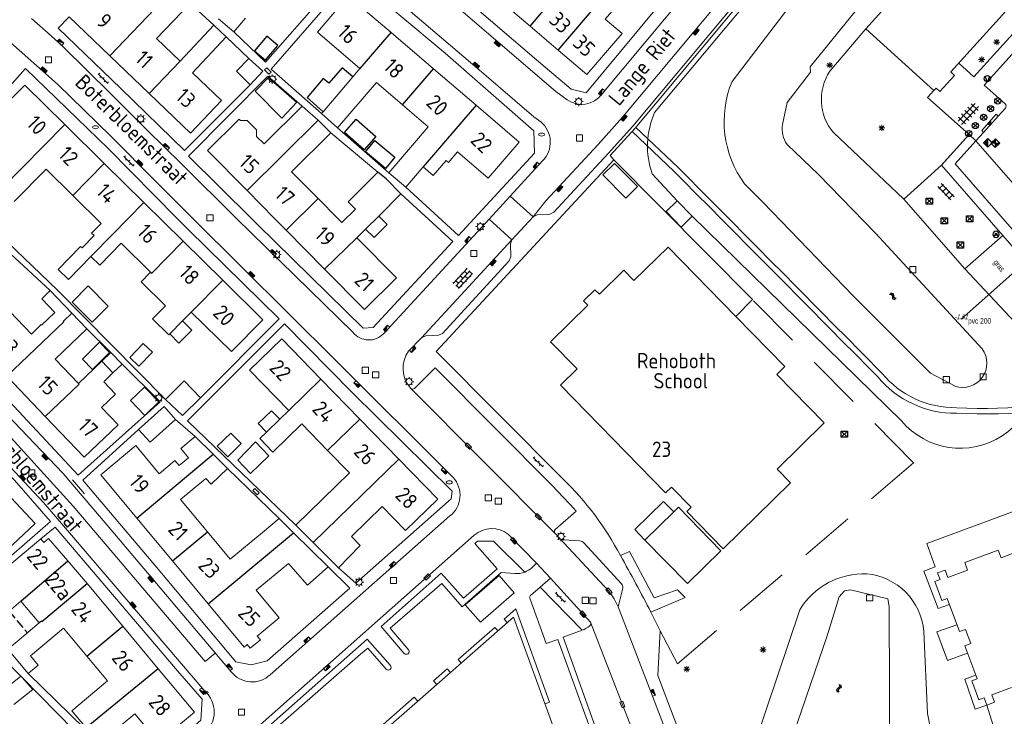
# Model space of a CAD drawing. Extents: x 168769 to 512904, y 516715 to 1559940.
# Tile 114 of 186: x 169647 to 169807, y 519419 to 519532. Entities that reach past the tile are written whole.
import ezdxf
from ezdxf.enums import TextEntityAlignment as Align

# ---------------------------------------------------------------- set-up
doc = ezdxf.new("R2010")
doc.units = 0
doc.header["$MEASUREMENT"] = 0
doc.linetypes.add('LP', pattern=[14, 9, -5])
doc.linetypes.add('OVERBOUW', pattern=[2, 1.5, -0.5])
doc.layers.get('0').update_dxf_attribs({"linetype": 'CONTINUOUS'})
for name, color, linetype, lineweight in [('B01_HOOFDGEBOUW', 10, 'CONTINUOUS', 0), ('B02_bijgebouw', 12, 'CONTINUOUS', 0), ('B07_scheidingsmuur', 14, 'CONTINUOUS', 25), ('B16_LUIFEL', 6, 'OVERBOUW', 25), ('H01_HOOGTEPUNT', 7, 'CONTINUOUS', 18), ('Q04_wegmarkering', 7, 'CONTINUOUS', 0), ('Q21_LANTAARNPAAL', 7, 'CONTINUOUS', 18), ('Q23_kolk', 7, 'CONTINUOUS', 18), ('Q24_PUTDEKSEL', 7, 'CONTINUOUS', 0), ('Q26_BOOM', 7, 'CONTINUOUS', 18), ('Q28_rioolput', 7, 'CONTINUOUS', 18), ('Q722_RIOOLPUT_RWA', 5, 'CONTINUOUS', 18), ('Q723_RIOOLPUT_DWA', 32, 'CONTINUOUS', 18), ('Q92_BRANDKRAAN', 7, 'CONTINUOUS', 0), ('Q96_STRAATKOLK', 7, 'CONTINUOUS', 0), ('Q97_TROTTOIRKOLK', 7, 'CONTINUOUS', 0), ('S02_symb_open_verh', 7, 'CONTINUOUS', 13), ('T02_RASTER', 34, 'CONTINUOUS', 0), ('T03_HEK', 34, 'CONTINUOUS', 0), ('T09_INSTEEKSLOOT', 72, 'CONTINUOUS', 0), ('T51_CULTUURSCHEIDING', 3, 'CONTINUOUS', 0), ('V00_kant_verharding', 252, 'CONTINUOUS', 0), ('V012_Kant_beton_verh', 252, 'CONTINUOUS', 0), ('V02_Kant_open_verh', 253, 'CONTINUOUS', 0), ('V03_kant_tegel_verh', 254, 'CONTINUOUS', 13), ('V04_Kant_op_inrit', 254, 'CONTINUOUS', 13), ('V11_VERKEERSDREMPEL', 7, 'CONTINUOUS', 0), ('W00_KANT_WATER', 140, 'CONTINUOUS', 0), ('Z19_Overigetekst', 7, 'CONTINUOUS', 0)]:
    doc.layers.add(name, color=color, linetype=linetype, lineweight=lineweight)
for name, color, linetype in [('B14_dakrand_bijgebouw', 30, 'CONTINUOUS'), ('Q22_Paal_steen', 32, 'CONTINUOUS'), ('Q30_Verkeersbord', 32, 'CONTINUOUS'), ('Q34_Speelwerktuig', 32, 'CONTINUOUS'), ('Q49_afvalbak', 32, 'CONTINUOUS'), ('S03_Tegels', 7, 'CONTINUOUS'), ('S04_Talud', 7, 'CONTINUOUS'), ('S05_Water', 132, 'CONTINUOUS'), ('W10_duiker', 1, 'CONTINUOUS'), ('Z02_Huisnummer', 253, 'CONTINUOUS'), ('Z05_Cultuuraanduiding', 3, 'CONTINUOUS'), ('Z06_STRAATNAAM', 7, 'CONTINUOUS'), ('Z09_FUNCTIEAANDUIDING', 7, 'CONTINUOUS')]:
    doc.layers.add(name, color=color, linetype=linetype)
doc.styles.add('ISOCP', font='isocp.shx', dxfattribs={"height": 1.8})
doc.styles.get("Standard").update_dxf_attribs({"font": 'ISOB.SHX'})

# ---------------------------------------------------------------- blocks, each defined once
blk = doc.blocks.new('Q26')
at = {"color": 0}
for p, q in [((-1, 0), (1, 0)), ((-0.7, 0.7), (0.7, -0.7)), ((0.7, 0.7), (-0.7, -0.7)), ((0, 1), (0, -1))]:
    blk.add_line(p, q, dxfattribs=at)
blk = doc.blocks.new('Q21')
at = {"color": 0}
for points in [[(-1.5, 0), (-1, 0)], [(-1.06, 1.06), (-0.71, 0.71)], [(0, 1.5), (0, 1)], [(1.06, 1.06), (0.71, 0.71)], [(1.5, 0), (1, 0)], [(-1.06, -1.06), (-0.71, -0.71)], [(0, -1.5), (0, -1)], [(1.06, -1.06), (0.71, -0.71)]]:
    blk.add_lwpolyline(points, dxfattribs=at)
blk.add_circle((0, 0), 1, dxfattribs=at)
blk = doc.blocks.new('Q28')
at = {"color": 0}
blk.add_lwpolyline([(1, 1), (1, -1), (-1, -1), (-1, 1)], close=True, dxfattribs=at)
blk = doc.blocks.new('Q34')
at = {"color": 0}
for p, q in [((-0.7, 0.7), (0.7, -0.7)), ((0.7, 0.7), (-0.7, -0.7))]:
    blk.add_line(p, q, dxfattribs=at)
blk.add_lwpolyline([(1, 1), (1, -1), (-1, -1), (-1, 1)], close=True, dxfattribs=at)
blk = doc.blocks.new('Q96')
for p, q in [((-1, 0.88), (1, 0.88)), ((-1, 0.75), (1, 0.75)), ((-1, 0.63), (1, 0.63)), ((-1, 0.5), (1, 0.5)), ((-1, 0.38), (1, 0.38)), ((-1, 0.25), (1, 0.25)), ((-1, 0.12), (1, 0.12))]:
    blk.add_line(p, q)
at = {"color": 0}
blk.add_lwpolyline([(1, 1), (1, 0), (-1, 0), (-1, 1), (1, 1)], dxfattribs=at)
blk = doc.blocks.new('Q97')
blk.add_hatch(color=256).paths.add_polyline_path([(-1, 1), (-1, 0), (1, 1)])
blk.add_line((1, 1), (-1, 0))
at = {"color": 0}
for points in [[(-1, 0), (-1, 1), (1, 1), (1, 0), (-1, 0)], [(0, 0.8), (0, 1)]]:
    blk.add_lwpolyline(points, dxfattribs=at)
blk = doc.blocks.new('Q92')
at = {"color": 0}
blk.add_ellipse((0, 0), major_axis=(-0.991, 0), ratio=0.499983, start_param=1.570796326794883, end_param=7.853981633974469, dxfattribs=at)
blk = doc.blocks.new('S05')
at = {"color": 0}
for p, q in [((0.08, 0.3), (0.38, 0.59)), ((0.11, -0.19), (0.41, 0.09)), ((0.38, 0.59), (0.68, 0.71)), ((0.41, 0.09), (0.71, 0.21)), ((0.68, 0.71), (1.01, 0.62)), ((0.71, 0.21), (1.02, 0.12)), ((1.01, 0.62), (1.33, 0.37)), ((1.02, 0.12), (1.36, -0.12)), ((1.33, 0.37), (1.66, 0.13)), ((1.66, 0.13), (1.97, 0.04)), ((1.97, 0.04), (2.28, 0.16)), ((2.28, 0.16), (2.58, 0.44)), ((1.36, -0.12), (1.68, -0.37)), ((1.68, -0.37), (2, -0.46)), ((2, -0.46), (2.31, -0.33)), ((2.31, -0.33), (2.61, -0.05))]:
    blk.add_line(p, q, dxfattribs=at)
blk = doc.blocks.new('S024')
at = {"color": 0}
for p, q in [((0, 1.2), (6.7, 1.2)), ((0, 0), (6.7, 0)), ((0.2, 1.2), (0.2, 0)), ((1.25, 1.5), (1.25, 1.2)), ((1.25, 0), (1.25, -1.2)), ((2.3, 1.2), (2.3, 0)), ((3.35, 1.5), (3.35, 1.2)), ((3.35, 0), (3.35, -1.2)), ((4.4, 1.2), (4.4, 0)), ((5.45, 1.5), (5.45, 1.2)), ((5.45, 0), (5.45, -1.2)), ((6.5, 1.2), (6.5, 0)), ((0, -1.2), (6.7, -1.2)), ((0.2, -1.2), (0.2, -1.5)), ((2.3, -1.2), (2.3, -1.5)), ((4.4, -1.2), (4.4, -1.5)), ((6.5, -1.2), (6.5, -1.5))]:
    blk.add_line(p, q, dxfattribs=at)
blk = doc.blocks.new('Q23')
at = {"color": 0}
blk.add_lwpolyline([(0.99, -0.5), (-0.99, -0.5), (-0.99, 0.5), (0.99, 0.5), (0.99, -0.5)], dxfattribs=at)
blk = doc.blocks.new('Q24')
at = {"color": 0}
blk.add_lwpolyline([(1, 1), (1, -1), (-1, -1), (-1, 1)], close=True, dxfattribs=at)
blk = doc.blocks.new('S026')
for p, q in [((0, 0), (4.4, 0)), ((0.2, 0.5), (0.2, 0)), ((1.2, 0), (1.2, -0.5)), ((2.2, 0.5), (2.2, 0)), ((3.2, 0), (3.2, -0.5)), ((4.2, 0.5), (4.2, 0))]:
    blk.add_line(p, q)
blk = doc.blocks.new('Q723')
for points in [[(-1, 1), (1, -1)], [(-1, -1), (1, 1)], [(-1, -1), (1, -1), (1, 1), (-1, 1), (-1, -1)], [(0.8, 0.8), (-0.8, 0.8)], [(0.6, 0.6), (-0.6, 0.6)], [(0.4, 0.4), (-0.4, 0.4)], [(0.2, 0.2), (-0.2, 0.2)], [(0.8, -0.8), (-0.8, -0.8)], [(0.6, -0.6), (-0.6, -0.6)], [(0.4, -0.4), (-0.4, -0.4)], [(0.2, -0.2), (-0.2, -0.2)]]:
    blk.add_lwpolyline(points)
blk = doc.blocks.new('Q722')
for points in [[(-1, 1), (1, -1)], [(-1, -1), (1, -1), (1, 1), (-1, 1), (-1, -1)], [(-0.8, 0.8), (-1, 0.8)], [(-0.6, 0.6), (-1, 0.6)], [(-0.4, 0.4), (-1, 0.4)], [(-0.2, 0.2), (-1, 0.2)], [(-1, 0), (0, 0)], [(0.2, -0.2), (-1, -0.2)], [(0.4, -0.4), (-1, -0.4)], [(0.6, -0.6), (-1, -0.6)], [(0.8, -0.8), (-1, -0.8)]]:
    blk.add_lwpolyline(points)
blk = doc.blocks.new('Q22')
for points in [[(-0.719, -0.672), (0.702, 0.706)], [(-0.712, 0.671), (0.715, -0.672)]]:
    blk.add_lwpolyline(points)
blk.add_circle((0, 0), 1)
blk = doc.blocks.new('Q30')
blk.add_lwpolyline([(0.707, 0.707), (0, -1), (-0.707, 0.707)])
blk.add_circle((0, 0), 1)
blk = doc.blocks.new('Q49')
for points in [[(1, 0, 1), (-1, 0)], [(-1, 0, 1), (1, 0)]]:
    blk.add_lwpolyline(points, format="xyb")
for points in [[(-0.5, -0.5), (0, 0.5), (0.5, -0.5)], [(-0.35, -0.2), (0.35, -0.2)]]:
    blk.add_lwpolyline(points)
blk = doc.blocks.new('talud')
for p, q in [((0, 0.5), (0.5, 0.5)), ((0, 0.25), (1, 0.25)), ((0, 0), (0.5, 0)), ((0, -0.25), (1, -0.25)), ((0, -0.5), (0.5, -0.5))]:
    blk.add_line(p, q)
blk = doc.blocks.new('TEGELS4')
for points in [[(-3, 0.75), (3, 0.75)], [(-2.25, 1), (-2.25, -1)], [(-0.75, -1), (-0.75, 1)], [(0.75, -1), (0.75, 1)], [(2.25, -1), (2.25, 1)], [(-3, -0.75), (3, -0.75)]]:
    blk.add_lwpolyline(points)
blk = doc.blocks.new('TEGELS6')
for points in [[(-4, 0.75), (4, 0.75)], [(-3, -1.6), (-3, 1.6)], [(-1.5, -1.6), (-1.5, 1.6)], [(0, -1.6), (0, 1.6)], [(1.5, -1.6), (1.5, 1.6)], [(3, -1.6), (3, 1.6)], [(-4, -0.75), (4, -0.75)]]:
    blk.add_lwpolyline(points)

msp = doc.modelspace()

# ---------------------------------------------------------------- linework, layer by layer
at = {"layer": 'B01_HOOFDGEBOUW'}
msp.add_line((169654.59, 519444.38), (169657.75, 519440.69), dxfattribs=at)
for points in [[(169784.18, 519530.8), (169795.26, 519520.78), (169795.61, 519521.17), (169796.23, 519520.61), (169798.62, 519523.26), (169798, 519523.81), (169810.09, 519537.2), (169816.44, 519533.93), (169827.66, 519555.8), (169826.32, 519556.48), (169829.6, 519562.87), (169820.38, 519571.2), (169815.95, 519568.33), (169815.14, 519569.59), (169808.54, 519565.32), (169804.97, 519558.32), (169806.31, 519557.64), (169805.88, 519556.79)], [(169805.88, 519556.79), (169803.94, 519552.94), (169804.07, 519552.82), (169784.18, 519530.8)], [(169744.61, 519530.06), (169741.87, 519532.39), (169746.52, 519537.8)], [(169695.12, 519530.27), (169700.14, 519536.15), (169707.1, 519530.21)], [(169674.44, 519534.93), (169669.01, 519529.27)], [(169729.66, 519531.26), (169725.09, 519535.15)], [(169661.41, 519526.45), (169654.8, 519532.79)], [(169679.05, 519532.45), (169681.54, 519530.33)], [(169683.43, 519532.56), (169681.54, 519530.33)], [(169672.86, 519525.58), (169678.3, 519531.39)], [(169678.3, 519531.39), (169680.33, 519529.53)], [(169734.23, 519527.36), (169729.66, 519531.26)], [(169680.33, 519529.53), (169674.84, 519523.67), (169679.56, 519519.15), (169674.51, 519513.89), (169667.81, 519520.31)], [(169672.86, 519525.58), (169669.01, 519529.27)], [(169695.12, 519530.27), (169702.04, 519524.36)], [(169707.1, 519530.21), (169713.98, 519524.33)], [(169744.61, 519530.06), (169738.9, 519523.37), (169734.23, 519527.36)], [(169667.81, 519520.31), (169661.41, 519526.45)], [(169702.04, 519524.36), (169700.88, 519523.01)], [(169713.98, 519524.33), (169720.89, 519518.42)], [(169700.88, 519523.01), (169696.04, 519517.35)], [(169647.58, 519521.67), (169638.91, 519512.87), (169641.44, 519510.38), (169639.83, 519508.74), (169643.82, 519504.82)], [(169647.58, 519521.67), (169654.09, 519515.25)], [(169698.41, 519514.74), (169704.7, 519522.09), (169708.96, 519518.45)], [(169686.45, 519512.11), (169692.65, 519518.24)], [(169692.65, 519518.24), (169695.26, 519515.99)], [(169708.96, 519518.45), (169713.11, 519514.9)], [(169720.89, 519518.42), (169727.9, 519512.43), (169722.88, 519506.55)], [(169683.69, 519504.53), (169677.26, 519511.03), (169682.44, 519516.16)], [(169682.66, 519515.94), (169682.44, 519516.16)], [(169696.04, 519517.35), (169695.79, 519517.05)], [(169695.79, 519517.05), (169698.41, 519514.74)], [(169654.09, 519515.25), (169660.51, 519508.94)], [(169685.22, 519513.35), (169685.23, 519514.41), (169683.72, 519515.93), (169682.66, 519515.94)], [(169695.26, 519515.99), (169697.3, 519513.92)], [(169706.7, 519507.44), (169713.11, 519514.9)], [(169686.45, 519512.11), (169685.22, 519513.35)], [(169690.91, 519507.6), (169697.3, 519513.92)], [(169722.88, 519506.55), (169717.9, 519510.81), (169716.44, 519509.1), (169716.02, 519509.45), (169713.93, 519507.01), (169712.32, 519508.39)], [(169660.51, 519508.94), (169666.94, 519502.6)], [(169712.32, 519508.39), (169709.5, 519505.09)], [(169655.39, 519503.74), (169651.05, 519508.02), (169645.89, 519502.79)], [(169695.24, 519503.23), (169690.91, 519507.6)], [(169709.5, 519505.09), (169706.7, 519507.44)], [(169708.7, 519503.99), (169706.28, 519506.44)], [(169655.39, 519503.74), (169660, 519499.2), (169658.45, 519497.62), (169658.84, 519497.24), (169656.9, 519495.24)], [(169688.17, 519500), (169683.69, 519504.53)], [(169705.08, 519500.4), (169708.7, 519503.99)], [(169666.94, 519502.6), (169673.33, 519496.31)], [(169695.24, 519503.23), (169698.44, 519500)], [(169751.76, 519501.12), (169753.54, 519502.87), (169755.99, 519500.36), (169754.21, 519498.61)], [(169699.1, 519499.33), (169701.31, 519501.52)], [(169702.95, 519498.29), (169705.08, 519500.4)], [(169754.21, 519498.61), (169751.76, 519501.12)], [(169690.06, 519498.09), (169688.17, 519500)], [(169698.44, 519500), (169699.1, 519499.33)], [(169696.3, 519491.78), (169690.06, 519498.09)], [(169701.52, 519496.88), (169702.95, 519498.29)], [(169656.9, 519495.24), (169656.66, 519495.47), (169653.02, 519491.72), (169654.67, 519490.12), (169658.35, 519493.83)], [(169659.78, 519492.45), (169663.26, 519495.99)], [(169663.26, 519495.99), (169668.04, 519491.29)], [(169673.33, 519496.31), (169679.74, 519489.99)], [(169701.52, 519496.88), (169707.96, 519490.38)], [(169763.08, 519484.1), (169752.07, 519495.37), (169746.52, 519489.95), (169744.91, 519491.6), (169740.92, 519487.71), (169740.21, 519488.43), (169738.37, 519486.63), (169739.07, 519485.92), (169732.99, 519479.98), (169737.3, 519475.56), (169734.6, 519472.92), (169751.67, 519455.45)], [(169659.78, 519492.45), (169658.35, 519493.83)], [(169670.97, 519481.09), (169668.33, 519483.69), (169670.44, 519485.82), (169666.49, 519489.71), (169668.04, 519491.29)], [(169702.77, 519485.24), (169696.3, 519491.78)], [(169679.74, 519489.99), (169686.26, 519483.57), (169681.15, 519478.38), (169674.63, 519484.8)], [(169707.96, 519490.38), (169702.77, 519485.24)], [(169651.74, 519488.3), (169650.38, 519486.98)], [(169655.24, 519484.64), (169651.74, 519488.3)], [(169643.97, 519486.16), (169648.67, 519481.24), (169650.26, 519482.76), (169650.33, 519482.69), (169652.5, 519484.76)], [(169652.5, 519484.76), (169650.38, 519486.98)], [(169657.69, 519482.07), (169655.24, 519484.64)], [(169673.23, 519483.38), (169674.63, 519484.8)], [(169751.67, 519455.45), (169752.63, 519456.38), (169755.84, 519453.09), (169755.13, 519452.4), (169761.02, 519446.37), (169771.96, 519457.06), (169769.79, 519459.29), (169777.46, 519466.79), (169769.74, 519474.69), (169771.03, 519475.96), (169763.08, 519484.1)], [(169671.14, 519481.26), (169673.23, 519483.38)], [(169652.55, 519477.17), (169657.69, 519482.07)], [(169670.97, 519481.09), (169671.14, 519481.26)], [(169690.46, 519468.82), (169684.1, 519475.34), (169689.33, 519480.44), (169695.69, 519473.91)], [(169652.55, 519477.17), (169656.33, 519473.22)], [(169656.33, 519473.22), (169660.1, 519476.81)], [(169660.1, 519476.81), (169661.91, 519474.91)], [(169662.75, 519466.49), (169660.05, 519469.32), (169662.32, 519471.48), (169660.41, 519473.48), (169661.91, 519474.91)], [(169650.92, 519467.85), (169644.7, 519474.37)], [(169695.69, 519473.91), (169702.01, 519467.42)], [(169689, 519467.39), (169690.46, 519468.82)], [(169662.75, 519466.49), (169657.24, 519461.23), (169650.92, 519467.85)], [(169696.78, 519462.33), (169692.59, 519466.63), (169687.88, 519462.05), (169685.76, 519464.24), (169686.85, 519465.3)], [(169689, 519467.39), (169686.85, 519465.3)], [(169702.01, 519467.42), (169708.33, 519460.93)], [(169674.2, 519461.15), (169672.95, 519462.65), (169675.26, 519464.57)], [(169675.26, 519464.57), (169678.17, 519461.71)], [(169665.8, 519451.34), (169659.94, 519458.39), (169665.62, 519463.11)], [(169665.62, 519463.11), (169669.41, 519458.55), (169671.98, 519460.69), (169672.66, 519459.88), (169674.2, 519461.15)], [(169678.17, 519461.71), (169680.52, 519459.4)], [(169696.78, 519462.33), (169700.34, 519458.67), (169691.62, 519450.18)], [(169708.33, 519460.93), (169714.69, 519454.4), (169709.46, 519449.3), (169705.65, 519453.22)], [(169677, 519457.79), (169677.88, 519456.87), (169680.52, 519459.4)], [(169642.99, 519457.1), (169649.26, 519450.45), (169643.69, 519445.2), (169639.52, 519449.62), (169634.21, 519444.6), (169632.03, 519446.91)], [(169677.26, 519449.11), (169672.89, 519454.37), (169677, 519457.79)], [(169705.65, 519453.22), (169700.65, 519448.34)], [(169753.01, 519452.35), (169748.33, 519447.77)], [(169760.66, 519446.02), (169753.76, 519453.09), (169753.01, 519452.35)], [(169671.59, 519444.39), (169665.8, 519451.34)], [(169686.22, 519449.01), (169688.91, 519451.25)], [(169688.91, 519451.25), (169691.24, 519448.96)], [(169677.26, 519449.11), (169680.97, 519444.65), (169686.22, 519449.01)], [(169691.24, 519448.96), (169696.85, 519443.41)], [(169691.62, 519450.18), (169694.43, 519447.39)], [(169646.96, 519437.84), (169645.04, 519436.24), (169641.38, 519440.61), (169650.21, 519447.97), (169650.69, 519447.39), (169651.46, 519448.03), (169654.59, 519444.38)], [(169694.43, 519447.39), (169698.56, 519443.28)], [(169700.65, 519448.34), (169702.07, 519446.86), (169698.56, 519443.28)], [(169760.66, 519446.02), (169755.22, 519440.71), (169748.33, 519447.77)], [(169809.83, 519446.28), (169806.16, 519444.9), (169805.71, 519446.12), (169800.26, 519444.1), (169800.71, 519442.88), (169797.54, 519441.68), (169797.07, 519442.9), (169795.85, 519442.44), (169796.28, 519441.35), (169795.43, 519441.03), (169796.57, 519437.97), (169797.41, 519438.28), (169799.42, 519432.89), (169800.39, 519433.24), (169801.24, 519430.96), (169800.28, 519430.6), (169801.72, 519426.69), (169802.28, 519425.21), (169801.43, 519424.9), (169802.56, 519421.84), (169803.41, 519422.15), (169803.87, 519420.95), (169805.11, 519421.41), (169804.65, 519422.63), (169807.85, 519423.83)], [(169677.38, 519437.43), (169671.59, 519444.39)], [(169685.16, 519439.61), (169690.41, 519443.98)], [(169690.41, 519443.98), (169693.49, 519440.46), (169696.85, 519443.41)], [(169657.75, 519440.69), (169663.52, 519433.78)], [(169685.16, 519439.61), (169688.9, 519435.11)], [(169648.12, 519426.08), (169644.83, 519430.02), (169646.34, 519431.28), (169649.92, 519434.3), (169646.96, 519437.84)], [(169683.23, 519430.39), (169677.38, 519437.43)], [(169683.23, 519430.39), (169683.71, 519430.79), (169684.21, 519430.19), (169685.86, 519431.56), (169685.36, 519432.16), (169688.9, 519435.11)], [(169714.5, 519424.29), (169726.99, 519435.22), (169738.69, 519403.04)], [(169657.68, 519428.91), (169653.9, 519433.44), (169648.53, 519428.96)], [(169663.52, 519433.78), (169669.27, 519426.87)], [(169648.53, 519428.96), (169649.77, 519427.46), (169648.12, 519426.08)], [(169657.68, 519428.91), (169661.04, 519424.88), (169655.24, 519420.04)], [(169669.27, 519426.87), (169675.15, 519419.82), (169669.31, 519414.95), (169665.48, 519419.55), (169662, 519416.65)], [(169645.83, 519421.07), (169648.88, 519423.47), (169647.15, 519425.46), (169646.94, 519425.68), (169644.48, 519423.67)], [(169711.39, 519421.57), (169714.5, 519424.29)], [(169738.69, 519403.04), (169687.74, 519384.62), (169679.67, 519393.81), (169711.39, 519421.57)], [(169655.24, 519420.04), (169657.55, 519417.29)]]:
    msp.add_lwpolyline(points, dxfattribs=at)
at = {"layer": 'B02_bijgebouw'}
for points in [[(169741.49, 519507.09), (169745.2, 519503.33), (169747.11, 519505.2), (169743.4, 519508.96), (169741.49, 519507.09)], [(169705.08, 519500.4), (169706.45, 519499.01), (169704.32, 519496.9), (169702.95, 519498.29)], [(169673.23, 519483.38), (169674.74, 519481.89), (169672.64, 519479.77), (169671.14, 519481.26)], [(169660.1, 519476.81), (169661.55, 519478.23)], [(169663.4, 519476.33), (169661.55, 519478.23)], [(169661.91, 519474.91), (169663.4, 519476.33)], [(169670.24, 519469.45), (169666.09, 519465.75)], [(169670.24, 519469.45), (169672.1, 519467.37)], [(169687.65, 519468.78), (169685.5, 519466.69), (169686.85, 519465.3)], [(169687.65, 519468.78), (169689, 519467.39)], [(169672.1, 519467.37), (169667.96, 519463.66)], [(169666.09, 519465.75), (169667.96, 519463.66)], [(169719.15, 519437.24), (169724.63, 519442.03), (169727.09, 519439.22), (169721.61, 519434.43), (169719.15, 519437.24)]]:
    msp.add_lwpolyline(points, dxfattribs=at)
at = {"layer": 'B07_scheidingsmuur'}
msp.add_line((169646.96, 519437.84), (169654.59, 519444.38), dxfattribs=at)
for points in [[(169729.66, 519531.26), (169735.36, 519537.95)], [(169734.23, 519527.36), (169743.12, 519537.8)], [(169661.41, 519526.45), (169669.94, 519535.34)], [(169702.05, 519524.35), (169707.1, 519530.21)], [(169667.81, 519520.31), (169672.86, 519525.58)], [(169702.04, 519524.36), (169702.05, 519524.35)], [(169708.96, 519518.45), (169713.98, 519524.33)], [(169720.89, 519518.42), (169712.32, 519508.39)], [(169654.09, 519515.25), (169643.82, 519504.82)], [(169683.69, 519504.53), (169695.26, 519515.99)], [(169655.39, 519503.74), (169660.51, 519508.94)], [(169661.83, 519497.41), (169666.94, 519502.6)], [(169690.06, 519498.09), (169695.24, 519503.23)], [(169658.35, 519493.83), (169661.83, 519497.41)], [(169668.22, 519491.11), (169673.33, 519496.31)], [(169696.3, 519491.78), (169701.52, 519496.88)], [(169668.04, 519491.29), (169668.22, 519491.11)], [(169674.63, 519484.8), (169679.74, 519489.99)], [(169653.86, 519483.33), (169655.24, 519484.64)], [(169644.7, 519474.37), (169653.95, 519483.24)], [(169653.95, 519483.24), (169653.86, 519483.33)], [(169650.92, 519467.85), (169656.43, 519473.11)], [(169656.43, 519473.11), (169656.33, 519473.22)], [(169690.46, 519468.82), (169695.69, 519473.91)], [(169696.78, 519462.33), (169702.01, 519467.42)], [(169675.56, 519459.52), (169678.17, 519461.71)], [(169694.43, 519447.39), (169708.33, 519460.93)], [(169665.8, 519451.34), (169675.56, 519459.52)], [(169671.59, 519444.39), (169677.26, 519449.11)], [(169688.3, 519446.52), (169691.24, 519448.96)], [(169677.38, 519437.43), (169688.3, 519446.52)], [(169650.38, 519434.54), (169657.75, 519440.69)], [(169650.33, 519434.6), (169649.92, 519434.3)], [(169650.33, 519434.6), (169650.38, 519434.54)], [(169657.68, 519428.91), (169663.52, 519433.78)], [(169669.27, 519426.87), (169657.55, 519417.29)]]:
    msp.add_lwpolyline(points, dxfattribs=at)
at = {"layer": 'B14_dakrand_bijgebouw'}
for points in [[(169686.92, 519529.63), (169684.91, 519527.25), (169686.69, 519525.74), (169688.69, 519528.12), (169686.92, 519529.63)], [(169684, 519525.97), (169681.97, 519523.93), (169684.22, 519521.7)], [(169684.22, 519521.7), (169686.25, 519523.91), (169684, 519525.97)], [(169687.17, 519522.91), (169691.79, 519518.88), (169689.36, 519516.31), (169685.02, 519520.67), (169687.17, 519522.91)], [(169701.43, 519516.13), (169704.62, 519513.31), (169702.71, 519511.15), (169699.52, 519513.97), (169701.43, 519516.13)], [(169704.44, 519512.68), (169707.71, 519509.96), (169706.19, 519508.13), (169702.92, 519510.86), (169704.44, 519512.68)], [(169657.9, 519489.04), (169661.15, 519485.79), (169658.53, 519483.17), (169655.28, 519486.43), (169657.9, 519489.04)], [(169656.96, 519477.17), (169659.73, 519479.92), (169661.38, 519478.25), (169658.61, 519475.5), (169656.96, 519477.17)], [(169664.64, 519477.42), (169666.84, 519479.72), (169668.33, 519478.29), (169666.13, 519475.99), (169664.64, 519477.42)], [(169670.47, 519470.62), (169673.5, 519473.63), (169676.16, 519470.89)], [(169667.1, 519468.02), (169664.76, 519470.44), (169667.03, 519472.63), (169669.36, 519470.2), (169667.1, 519468.02)], [(169676.16, 519470.89), (169673.2, 519468.01), (169670.47, 519470.62)], [(169681.06, 519465.16), (169678.87, 519463.02), (169680.56, 519461.29), (169682.75, 519463.43), (169681.06, 519465.16)], [(169684.26, 519458.57), (169682.18, 519460.76), (169685.09, 519463.73), (169687.26, 519461.46), (169684.26, 519458.57)]]:
    msp.add_lwpolyline(points, dxfattribs=at)
at = {"layer": 'B14_dakrand_bijgebouw', "flags": 128}
for points in [[(169700.88, 519523.01), (169699.17, 519524.5), (169696.99, 519521.97), (169696.05, 519522.77), (169693.44, 519519.64), (169696.04, 519517.35)], [(169704.96, 519507.53), (169700.12, 519502.71), (169701.31, 519501.52)], [(169706.28, 519506.44), (169704.96, 519507.53)]]:
    msp.add_lwpolyline(points, dxfattribs=at)
at = {"layer": 'B16_LUIFEL'}
msp.add_line((169645.04, 519436.24), (169648.01, 519432.69), dxfattribs=at)
at = {"layer": 'Q04_wegmarkering'}
for points in [[(169793.79, 519595.17), (169792.08, 519591.78), (169785.12, 519577.17), (169773.67, 519551.33), (169773.38, 519550.85), (169744.7, 519516.45), (169740.71, 519512.04), (169732.23, 519502.86), (169730.16, 519500.26)], [(169582.24, 519526.93), (169597.3, 519512.54), (169621.07, 519490), (169645.4, 519464.37), (169655.46, 519453.27)], [(169712.05, 519480.61), (169726.72, 519496.54)], [(169733.7, 519448.87), (169710.32, 519472.39)], [(169655.46, 519453.27), (169676.88, 519428.05)], [(169742.48, 519439.46), (169734.44, 519448.07)], [(169747.16, 519414.61), (169739.5, 519434.43)], [(169678.54, 519429.42), (169676.88, 519428.05)]]:
    msp.add_lwpolyline(points, dxfattribs=at)
msp.add_lwpolyline([(169742.48, 519439.46, -0.062814), (169743.98, 519436.9)], format="xyb", dxfattribs=at)
at = {"layer": 'T02_RASTER', "linetype": 'Continuous'}
msp.add_lwpolyline([(169806.45, 519497.24), (169800.26, 519491.82), (169790.37, 519503.12), (169796.5, 519508.66)], dxfattribs=at)
at = {"layer": 'T03_HEK', "linetype": 'LP'}
for points in [[(169791.96, 519460.29), (169765.79, 519486.82)], [(169791.96, 519460.29), (169753.59, 519427.64), (169750.78, 519433.04)]]:
    msp.add_lwpolyline(points, dxfattribs=at)
at = {"layer": 'T09_INSTEEKSLOOT'}
for points in [[(169802.78, 519601.05), (169795.34, 519590.52), (169776.98, 519550.54, 0.004658), (169775.91, 519548.38), (169749.9, 519517.22, 0.19014), (169749.51, 519507.25), (169753.54, 519502.87)], [(169790.37, 519503.12), (169778.94, 519513.96, -0.329068), (169778.34, 519523.91), (169784.18, 519530.8)], [(169755.99, 519500.36), (169789.98, 519467.15, 0.882933), (169810.81, 519480.6), (169800.26, 519491.82)], [(169760.81, 519398.78), (169773.47, 519436.45, -0.272441), (169784.36, 519442.28, -0.360679), (169793.64, 519432.94), (169794.24, 519419.6), (169795.9, 519411.22, -0.314834), (169791.13, 519399.55)]]:
    msp.add_lwpolyline(points, format="xyb", dxfattribs=at)
at = {"layer": 'T51_CULTUURSCHEIDING'}
for points in [[(169797.77, 519437.32), (169795.94, 519436.64), (169793.62, 519442.72), (169795.48, 519443.41), (169794.1, 519447.22), (169831.73, 519461.1)], [(169800.71, 519429.41), (169797.47, 519428.22), (169795.71, 519432.85), (169799, 519434.02)], [(169803.87, 519420.95), (169801.96, 519420.32), (169800.3, 519425.18), (169802.04, 519425.84)], [(169806.17, 519405.16), (169801.88, 519416.5), (169804.86, 519417.62), (169803.87, 519420.95)]]:
    msp.add_lwpolyline(points, dxfattribs=at)
at = {"layer": 'V00_kant_verharding'}
for points in [[(169813.51, 519615.28), (169802.78, 519601.05), (169794.74, 519591.06), (169791.45, 519584.49), (169787.58, 519576.06), (169776.07, 519550.07), (169775.59, 519549.28), (169746.74, 519514.68), (169742.68, 519510.25)], [(169733.84, 519520.66), (169685.22, 519562.32), (169658.78, 519584.93), (169631.41, 519608.05)], [(169626.94, 519604.78), (169652.49, 519582.92), (169692.2, 519549.02), (169722.15, 519523.49), (169727.19, 519519.17), (169730.29, 519516.52)], [(169599.22, 519567.59), (169613.36, 519556.4), (169631.73, 519540.45), (169643.27, 519530.35), (169652.92, 519521.84), (169661.56, 519513.39), (169668.97, 519505.89), (169674.89, 519500), (169698.21, 519476.82)], [(169664.44, 519545.6), (169676.72, 519559.91), (169689.81, 519548.6), (169699.75, 519540.31), (169686.69, 519525.42)], [(169775.18, 519549.57), (169746.36, 519515), (169742.34, 519510.56), (169733.53, 519501.02), (169732.86, 519500.69), (169732.72, 519500.68), (169730.82, 519500.58), (169730.16, 519500.26), (169726.72, 519496.54), (169726.48, 519495.87), (169726.53, 519493.78), (169726.28, 519493.15), (169715.43, 519481.33), (169714.77, 519481.05), (169712.73, 519480.94), (169712.05, 519480.61)], [(169712.01, 519541.83), (169730.7, 519525.79), (169736.32, 519521), (169738.8, 519520.4), (169750.48, 519534.51), (169746.52, 519537.8)], [(169695.79, 519517.05), (169687.62, 519524.24), (169700.81, 519539.5), (169715.86, 519526.86), (169730.3, 519514.22), (169730.41, 519510.62), (169720.61, 519500), (169718.06, 519497.23)], [(169674.44, 519534.93), (169678.3, 519531.39)], [(169648.71, 519532.48), (169651.86, 519529.7)], [(169684.22, 519521.7), (169673.56, 519511.07), (169663.17, 519521.14), (169653, 519530.9), (169654.8, 519532.79)], [(169651.86, 519529.7), (169653.82, 519527.9), (169661.58, 519520.28), (169667.49, 519514.36), (169672.97, 519508.95), (169682, 519500)], [(169680.33, 519529.53), (169684, 519525.97)], [(169686.69, 519525.42), (169681.54, 519530.33)], [(169576.69, 519527.47), (169583.43, 519521.25), (169600.78, 519504.69), (169605.76, 519500), (169615.24, 519491.07), (169634.23, 519471.36), (169650.63, 519453.89), (169662.25, 519440.26)], [(169661.88, 519449.1), (169653.83, 519458.57), (169646.92, 519465.82), (169632.69, 519480.66), (169622.55, 519491.49), (169613.44, 519500), (169610.45, 519502.8), (169598.75, 519514.06), (169583.69, 519528.44)], [(169632.96, 519507.83), (169647.73, 519524.38), (169661.13, 519511.38), (169672.37, 519500), (169674.2, 519498.14), (169688.9, 519483.73), (169676.16, 519470.89)], [(169717.11, 519496.27), (169704.16, 519482.28), (169702.55, 519482.21), (169685.38, 519499.05), (169684.42, 519500), (169674.16, 519510.12), (169687.05, 519523.11), (169692.65, 519518.24)], [(169706.7, 519507.44), (169698.41, 519514.74)], [(169697.3, 519513.92), (169704.96, 519507.53)], [(169800.95, 519513.62), (169796.38, 519508.54)], [(169742.68, 519510.25), (169743.27, 519509.53), (169765.79, 519486.82), (169763.08, 519484.1)], [(169714.39, 519478.42), (169743.27, 519509.53)], [(169709.5, 519505.09), (169718.06, 519497.23)], [(169634.37, 519504.65), (169629.82, 519500), (169623.19, 519493.22), (169632.5, 519483.3), (169645.82, 519469.54), (169656.27, 519458.33), (169669.56, 519470.22)], [(169708.7, 519503.99), (169717.11, 519496.27)], [(169726.46, 519503.65), (169723.04, 519499.92)], [(169670.47, 519470.62), (169652.88, 519488.41), (169642.08, 519498.73)], [(169642.37, 519496.92), (169651.74, 519488.3)], [(169616.41, 519488.27), (169624.59, 519479.61), (169634.32, 519469.58), (169645.9, 519457.5), (169651.79, 519450.79), (169636.96, 519437.9)], [(169674.04, 519467.15), (169689.76, 519482.89)], [(169689.76, 519482.89), (169700.76, 519471.74)], [(169657.69, 519482.07), (169661.55, 519478.23)], [(169709.93, 519478.45), (169712.05, 519480.61)], [(169735.01, 519457.71), (169714.39, 519478.42)], [(169669.56, 519470.22), (169663.4, 519476.33)], [(169717.17, 519457.93), (169698.21, 519476.82)], [(169733.46, 519456.43), (169714.26, 519475.74), (169710.9, 519472.39)], [(169700.76, 519471.74), (169717.03, 519455.71), (169716.86, 519454.47), (169701.34, 519440.78), (169698.56, 519443.28)], [(169672.1, 519467.37), (169675.26, 519464.57)], [(169674.04, 519467.15), (169691.62, 519450.18)], [(169666.09, 519465.75), (169657, 519457.51)], [(169680.52, 519459.4), (169688.91, 519451.25)], [(169668.98, 519443.36), (169657, 519457.51)], [(169753.01, 519452.35), (169751.35, 519454.05), (169746.67, 519449.47)], [(169733.75, 519449.46), (169737.13, 519452.48)], [(169672.39, 519426.54), (169660.92, 519440.03), (169652.54, 519449.88), (169650.21, 519447.97)], [(169748.33, 519447.77), (169746.67, 519449.47)], [(169728.8, 519442.56), (169723.7, 519447.59), (169721.11, 519447.61), (169720.69, 519447.23)], [(169734.44, 519448.07), (169733.7, 519448.87)], [(169737.76, 519447.64), (169735.07, 519447.79)], [(169744.53, 519440.67), (169738.41, 519447.32)], [(169720.69, 519447.23), (169724.31, 519443.12), (169718.85, 519438.34)], [(169749.28, 519436.05), (169754.86, 519438.44), (169753.64, 519439.7), (169749.84, 519438.38), (169745.81, 519445.93), (169744.34, 519445.25)], [(169696.85, 519443.41), (169700.39, 519439.96), (169686.98, 519428.13), (169684.38, 519427.51), (169681.86, 519428), (169668.98, 519443.36)], [(169729.93, 519443.25), (169730.72, 519443.99)], [(169730.72, 519443.99), (169732.96, 519441.59)], [(169732.96, 519441.59), (169731.3, 519440.13)], [(169739.5, 519434.43), (169732.96, 519441.59)], [(169738.14, 519433.11), (169731.3, 519440.13)], [(169760.46, 519393.82), (169751.89, 519416.37), (169743.98, 519436.9), (169744.71, 519439.97)], [(169732.1, 519421.17), (169732.83, 519421.44), (169727.36, 519436.6), (169725.44, 519434.94), (169725.98, 519434.33)], [(169750.49, 519433.65), (169749.28, 519436.05)], [(169718.48, 519427.77), (169717.97, 519428.36), (169723.95, 519433.59), (169724.46, 519433.01)], [(169746.58, 519414.85), (169741.83, 519413.12), (169735.02, 519431.97), (169738.14, 519433.11)], [(169762.33, 519394.39), (169750.41, 519425.77), (169750.78, 519433.04), (169750.49, 519433.65)], [(169641.06, 519431.62), (169646.94, 519425.68)], [(169707, 519427.37), (169703.23, 519431.66), (169666.87, 519399.48), (169670.71, 519395.06), (169671.08, 519395.36)], [(169702.15, 519429.23), (169703.3, 519430.23), (169706.31, 519426.77)], [(169691.27, 519413.62), (169688.24, 519417.08), (169702.15, 519429.23)], [(169672.39, 519426.54), (169676.4, 519421.92), (169676.21, 519418.51), (169664.95, 519408.54), (169663.18, 519410.55)], [(169716.73, 519426.24), (169716.18, 519426.86), (169713.97, 519424.9), (169714.5, 519424.29)], [(169647.15, 519425.46), (169655.64, 519416.83)], [(169657.26, 519417.2), (169648.12, 519426.08)], [(169711.42, 519421.59), (169710.86, 519422.23), (169704.87, 519417.01), (169705.44, 519416.36)]]:
    msp.add_lwpolyline(points, dxfattribs=at)
for points in [[(169731.2, 519581.23), (169764.77, 519555.27, -0.427309), (169765.28, 519548.92), (169741.33, 519520.21, -0.412134), (169735.67, 519519.3), (169733.84, 519520.66)], [(169730.29, 519516.52), (169731.42, 519515.7, -0.437504), (169731.71, 519509.36), (169726.46, 519503.65)], [(169723.04, 519499.92), (169705.87, 519481.26, -0.437536), (169700.92, 519481.46), (169682, 519500)], [(169710.32, 519472.39, -0.361609), (169709.93, 519478.45)], [(169710.9, 519472.39, -0.370251), (169710.32, 519472.39)], [(169716.66, 519451.68, 0.434732), (169717.17, 519457.93)], [(169744.34, 519445.25, 0.078824), (169735.01, 519457.71)], [(169737.13, 519452.48, 0.00839), (169733.46, 519456.43)], [(169716.66, 519451.68), (169687.44, 519425.89, -0.438144), (169681.13, 519426.35), (169661.88, 519449.1)], [(169730.72, 519443.99), (169726.15, 519448.69, 0.366556), (169720.6, 519448.54), (169702.49, 519432.53), (169668.23, 519402.17), (169646.54, 519382.97)], [(169733.7, 519448.87, -0.394597), (169733.75, 519449.46)], [(169735.07, 519447.79, -0.190554), (169734.44, 519448.07)], [(169738.41, 519447.32, 0.179231), (169737.76, 519447.64)], [(169749.28, 519436.05, 0.012598), (169744.34, 519445.25)], [(169718.62, 519436.94), (169724.98, 519442.5), (169727.18, 519442.32, 0.112497), (169728.8, 519442.56)], [(169728.8, 519442.56, 0.090426), (169729.93, 519443.25)], [(169718.85, 519438.34), (169715.24, 519442.41), (169705.5, 519433.73), (169709.24, 519429.34, 0.856313), (169709.99, 519429.91), (169706.96, 519433.43), (169715.33, 519440.72), (169718.62, 519436.94)], [(169662.25, 519440.26), (169676.85, 519423.23, -0.448747), (169676.79, 519416.37), (169650.71, 519393.35)], [(169731.3, 519440.13), (169729.74, 519438.77, 0.316954), (169729.62, 519438.33), (169732.27, 519430.95), (169734.17, 519431.64), (169740.98, 519412.81), (169739.48, 519412.26, 0.886766), (169739.76, 519411.42), (169746.93, 519414.03, 0.40726), (169747.16, 519414.61)], [(169744.71, 519439.97, 0.188426), (169744.53, 519440.67)], [(169738.14, 519433.11, 0.086853), (169739.39, 519433.86)], [(169739.39, 519433.86, 0.375551), (169739.5, 519434.43)], [(169706.31, 519426.77, 0.89739), (169707, 519427.37)]]:
    msp.add_lwpolyline(points, format="xyb", dxfattribs=at)
at = {"layer": 'V012_Kant_beton_verh'}
msp.add_lwpolyline([(169803.33, 519513.99), (169803.05, 519514.31), (169805.37, 519516.95), (169805.72, 519516.65)], dxfattribs=at)
at = {"layer": 'V02_Kant_open_verh'}
for p, q in [((169813.15, 519535.62), (169801.74, 519523)), ((169801.74, 519523), (169799.31, 519525.23))]:
    msp.add_line(p, q, dxfattribs=at)
for points in [[(169832.88, 519477.37), (169802.09, 519512.63), (169803.33, 519513.99), (169805.72, 519516.65), (169806.87, 519517.94, 0.42508), (169806.83, 519518.62), (169803.43, 519521.67), (169813.48, 519532.84), (169816.91, 519529.79, 0.399757), (169817.61, 519529.82)], [(169795.24, 519520.79), (169794.23, 519519.67), (169800.98, 519513.63), (169802.09, 519512.63), (169798.72, 519508.9), (169828.78, 519474.46), (169832.18, 519477.45, -0.437248), (169832.89, 519477.36, -0.043746), (169833.93, 519475.96), (169838.57, 519466.49)], [(169827.31, 519473.38), (169825.34, 519471.91, -0.075275), (169798.95, 519469.27, -0.227617), (169786.8, 519474.88, 0.000979), (169753.7, 519508.29), (169746.86, 519514.81), (169746.26, 519514.15), (169748.49, 519512.02), (169753.07, 519507.64, -0.000978), (169786.14, 519474.27, 0.22649), (169798.93, 519468.37, 0.075691), (169825.73, 519471.09), (169827.91, 519472.7)]]:
    msp.add_lwpolyline(points, format="xyb", dxfattribs=at)
at = {"layer": 'V03_kant_tegel_verh'}
msp.add_lwpolyline([(169837.44, 519465.71), (169837.44, 519465.71), (169835.75, 519469.15), (169832.57, 519475.6), (169829.36, 519472.78), (169828.54, 519472), (169827.45, 519473.22), (169806.45, 519497.24), (169796.5, 519508.66), (169800.98, 519513.63)], dxfattribs=at)
at = {"layer": 'V04_Kant_op_inrit'}
msp.add_lwpolyline([(169655.36, 519457.55), (169657.32, 519455.28)], dxfattribs=at)
at = {"layer": 'V11_VERKEERSDREMPEL'}
for points in [[(169730.16, 519500.26), (169726.46, 519503.65)], [(169726.72, 519496.54), (169723.04, 519499.92)]]:
    msp.add_lwpolyline(points, dxfattribs=at)
at = {"layer": 'W00_KANT_WATER'}
msp.add_lwpolyline([(169783.82, 519535.3), (169775.14, 519524.62), (169775.19, 519523.76), (169771.44, 519518.84), (169770.69, 519515.25, 0.206337), (169771.41, 519512.04), (169776.49, 519507.14), (169785.79, 519497.61), (169803.11, 519478.82, -0.730075), (169798.7, 519472.77), (169794.69, 519474.89), (169782.12, 519487.43), (169767.55, 519502.58), (169764.52, 519505.61, -0.262364), (169762.47, 519522.27), (169771.74, 519534.37), (169780.64, 519546.2), (169787.03, 519559.39), (169795.76, 519578.09), (169802.28, 519592.5), (169804.23, 519595.37), (169809.25, 519604.59), (169814.49, 519611.04), (169814.77, 519610.81)], format="xyb", dxfattribs=at)
msp.add_lwpolyline([(169780.74, 519439.51), (169781.72, 519439.67), (169787.8, 519438.2), (169788, 519436.97), (169788.12, 519409.76), (169787.5, 519407.42), (169786.39, 519405.17), (169773.91, 519399.97), (169771.34, 519400.33), (169769.54, 519401.95), (169769.07, 519403.51), (169768.97, 519406.11), (169777.94, 519432.23), (169779.88, 519438.53), (169780.74, 519439.51)], dxfattribs=at)
at = {"layer": 'W10_duiker'}
msp.add_line((169810.65, 519493.43), (169799.69, 519483.65), dxfattribs=at)

# ---------------------------------------------------------------- block references
at = {"layer": 'Q21_LANTAARNPAAL', "xscale": 0.5, "yscale": 0.5}
for p in [(169687.8, 519522.64), (169737.56, 519518.99), (169666.43, 519516.19), (169721.58, 519498.68), (169688.51, 519494.15), (169710.01, 519473.49), (169669.33, 519470.85), (169734.69, 519448.35), (169701.89, 519440.94)]:
    msp.add_blockref('Q21', p, dxfattribs=at)
at = {"layer": 'Q22_Paal_steen', "xscale": 0.5, "yscale": 0.5, "zscale": 0.5}
for p in [(169805.64, 519519.09), (169804.46, 519517.82), (169803.33, 519516.43), (169802, 519515.1), (169800.91, 519513.81)]:
    msp.add_blockref('Q22', p, dxfattribs=at)
at = {"layer": 'Q23_kolk'}
for p, xscale, yscale, rotation in [((169687.07, 519523.96), 0.5, 0.5, 135.3959772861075), ((169719.64, 519463.04), 0.5, 0.5, 315.4051967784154), ((169685.16, 519455.63), 0.5, 0.5, 135.3959772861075), ((169731.01, 519451.56), 0.5, 0.5, 315.4051967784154), ((169712.96, 519441.77), 0.5, 0.5, 44.82165365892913), ((169742.48, 519439.46), 0.5, 0.5, 311.8744549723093), ((169744.67, 519421.04), 0.4999999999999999, 0.4999999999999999, 290.2294775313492)]:
    msp.add_blockref('Q23', p, dxfattribs=dict(at, xscale=xscale, yscale=yscale, rotation=rotation))
at = {"layer": 'Q24_PUTDEKSEL', "xscale": 0.5, "yscale": 0.5}
for p in [(169791.84, 519491.68), (169803.25, 519474.29), (169797.29, 519473.82), (169784.83, 519438.38)]:
    msp.add_blockref('Q24', p, dxfattribs=at)
at = {"layer": 'Q26_BOOM', "xscale": 0.5, "yscale": 0.5, "zscale": 0.5}
for p in [(169805.46, 519528.66), (169803.03, 519525.83)]:
    msp.add_blockref('Q26', p, dxfattribs=at)
at = {"layer": 'Q26_BOOM', "xscale": 0.5, "yscale": 0.5}
for p in [(169778.34, 519524.91), (169786.8, 519514.72), (169767.51, 519429.96), (169755.12, 519426.81)]:
    msp.add_blockref('Q26', p, dxfattribs=at)
at = {"layer": 'Q28_rioolput', "xscale": 0.5, "yscale": 0.5}
for p in [(169651.45, 519525.77), (169737.7, 519513.08), (169677.67, 519500.12), (169720.52, 519494.31), (169702.9, 519475.34), (169704.58, 519474.6), (169648.73, 519458.67), (169722.88, 519454.62), (169724.52, 519454.08), (169707.49, 519441.21), (169738.64, 519437.99), (169739.89, 519437.91), (169682.8, 519419.8)]:
    msp.add_blockref('Q28', p, dxfattribs=at)
at = {"layer": 'Q30_Verkeersbord', "xscale": 0.5, "yscale": 0.5, "zscale": 0.5}
msp.add_blockref('Q30', (169803.95, 519522.71), dxfattribs=at)
at = {"layer": 'Q34_Speelwerktuig', "xscale": 0.5, "yscale": 0.5, "zscale": 0.5}
for p in [(169794.52, 519502.83), (169796.95, 519499.63), (169801.08, 519499.95), (169799.55, 519495.7)]:
    msp.add_blockref('Q34', p, dxfattribs=at)
at = {"layer": 'Q34_Speelwerktuig', "xscale": 0.5, "yscale": 0.5}
msp.add_blockref('Q34', (169780.71, 519464.97), dxfattribs=at)
at = {"layer": 'Q49_afvalbak', "xscale": 0.5, "yscale": 0.5, "zscale": 0.5}
msp.add_blockref('Q49', (169805.35, 519497.43), dxfattribs=at)
at = {"layer": 'Q722_RIOOLPUT_RWA', "xscale": 0.5, "yscale": 0.5, "zscale": 0.5, "rotation": 314.5579655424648}
msp.add_blockref('Q722', (169804.01, 519512.31), dxfattribs=at)
at = {"layer": 'Q723_RIOOLPUT_DWA', "xscale": 0.5, "yscale": 0.5, "zscale": 0.5, "rotation": 224.2999742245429}
msp.add_blockref('Q723', (169805.24, 519512.23), dxfattribs=at)
at = {"layer": 'Q92_BRANDKRAAN', "xscale": 0.5, "yscale": 0.5}
for p in [(169659.08, 519514.83), (169731.56, 519513.64), (169716.54, 519457.15), (169676.87, 519423.02)]:
    msp.add_blockref('Q92', p, dxfattribs=at)
at = {"layer": 'Q96_STRAATKOLK'}
for p, xscale, yscale, rotation in [((169756.42, 519530.51), 0.4999999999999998, 0.4999999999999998, 230.2661276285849), ((169724.55, 519528.62), 0.5, 0.5, 139.389363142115), ((169650.52, 519523.95), 0.5, 0.5, 318.5668322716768), ((169720.77, 519524.67), 0.5, 0.5, 319.5435565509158), ((169744.75, 519516.51), 0.4999999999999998, 0.4999999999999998, 227.9139614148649), ((169666.07, 519508.83), 0.5, 0.5, 314.6342872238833), ((169734.27, 519505.06), 0.4999999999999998, 0.4999999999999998, 227.8059347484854), ((169723.46, 519493), 0.4999999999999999, 0.4999999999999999, 230.1516903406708), ((169684.25, 519490.7), 0.5, 0.5, 315.2132209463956), ((169651.08, 519461.46), 0.5, 0.5, 133.6592797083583), ((169647.02, 519457.73), 0.5, 0.5, 313.2329247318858), ((169668.3, 519441.58), 0.5, 0.5, 130.4564434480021), ((169664.99, 519437.02), 0.4999999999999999, 0.4999999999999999, 310.2414188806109)]:
    msp.add_blockref('Q96', p, dxfattribs=dict(at, xscale=xscale, yscale=yscale, rotation=rotation))
at = {"layer": 'Q97_TROTTOIRKOLK'}
for p, xscale, yscale, rotation in [((169653.23, 519528.45), 0.5, 0.5, 316.4922160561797), ((169741.47, 519520.37), 0.4999999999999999, 0.4999999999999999, 50.1718630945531), ((169670.4, 519511.49), 0.5, 0.5, 315.3350592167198), ((169730.86, 519508.44), 0.4999999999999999, 0.4999999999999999, 47.24510111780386), ((169719.75, 519496.35), 0.5, 0.5, 47.39742864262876), ((169687.79, 519494.27), 0.5, 0.5, 315.2438103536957), ((169706.54, 519481.98), 0.5, 0.5, 47.39742864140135), ((169710.42, 519478.95), 0.4999999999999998, 0.4999999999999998, 225.8720012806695), ((169701.77, 519473.28), 0.4999999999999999, 0.4999999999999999, 134.7975422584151), ((169715.91, 519459.19), 0.4999999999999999, 0.4999999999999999, 134.7972556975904), ((169727.19, 519447.83), 0.5, 0.5, 133.3796180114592), ((169707.52, 519443.59), 0.4999999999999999, 0.4999999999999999, 42.19913574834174), ((169738.45, 519435.89), 0.4999999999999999, 0.4999999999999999, 132.8202762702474), ((169693.63, 519431.36), 0.5, 0.5, 41.48968795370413), ((169680.65, 519426.94), 0.4999999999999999, 0.4999999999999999, 309.5471388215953), ((169696.51, 519427.25), 0.5000000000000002, 0.5000000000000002, 221.0015523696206), ((169676.7, 519423.41), 0.5, 0.5, 130.6269256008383), ((169749.38, 519422.88), 0.5, 0.5, 290.6953583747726)]:
    msp.add_blockref('Q97', p, dxfattribs=dict(at, xscale=xscale, yscale=yscale, rotation=rotation))
at = {"layer": 'S02_symb_open_verh'}
for name, p, xscale, yscale, rotation in [('S026', (169659.53, 519523.49), 0.5, 0.5, 315.2153520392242), ('S026', (169663.69, 519510.1), 0.5, 0.5, 314.3306935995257), ('S024', (169719.9, 519491.49), 0.4999999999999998, 0.4999999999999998, 227.2719629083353), ('S026', (169730.17, 519461.2), 0.5, 0.5, 315.2011694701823), ('S026', (169733.77, 519439.22), 0.5, 0.5, 315.2011694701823)]:
    msp.add_blockref(name, p, dxfattribs=dict(at, xscale=xscale, yscale=yscale, rotation=rotation))
at = {"layer": 'S03_Tegels', "zscale": 0.25}
for name, p, xscale, yscale, rotation in [('TEGELS6', (169800.85, 519517), 0.4999999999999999, 0.4999999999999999, 46.41442321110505), ('TEGELS4', (169797.22, 519504.36), 0.5, 0.5, 314.1185960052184)]:
    msp.add_blockref(name, p, dxfattribs=dict(at, xscale=xscale, yscale=yscale, rotation=rotation))
at = {"layer": 'S04_Talud', "xscale": 0.4999999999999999, "yscale": 0.4999999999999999, "zscale": 0.25, "rotation": 318.1325178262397}
msp.add_blockref('talud', (169804.21, 519515.63), dxfattribs=at)
at = {"layer": 'S05_Water', "xscale": 0.5, "yscale": 0.5}
for p, rotation in [((169788.08, 519487.82), 314.3113495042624), ((169779.91, 519424.34), 256.0563856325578)]:
    msp.add_blockref('S05', p, dxfattribs=dict(at, rotation=rotation))

# ---------------------------------------------------------------- texts
at = {"layer": 'H01_HOOGTEPUNT', "oblique": 15, "width": 0.7125}
msp.add_text('-1.51', height=0.8, dxfattribs=at).set_placement((169799.69, 519483.65), align=Align.CENTER)
at = {"layer": 'Z02_Huisnummer', "style": 'ISOCP'}
for s, rotation, p in [('9', 317.3032, (169659.06, 519531.74)), ('33', 316, (169732.58, 519532.05)), ('16', 316, (169698.19, 519530.02)), ('35', 316, (169736.42, 519528.29)), ('11', 317, (169665.32, 519525.71)), ('18', 316, (169705.67, 519524.45)), ('13', 317, (169671.92, 519519.58)), ('20', 316, (169712.62, 519518.59)), ('10', 314, (169647.73, 519515.26)), ('22', 316, (169719.82, 519512.53)), ('12', 314, (169652.87, 519510.25)), ('15', 315.8087, (169682.18, 519508.9)), ('14', 314, (169659.01, 519504.21)), ('17', 316, (169688.01, 519503.72)), ('16', 314, (169665.66, 519497.66)), ('19', 316, (169694.5, 519497.16)), ('18', 314, (169672.43, 519491)), ('21', 316, (169700.94, 519489.76)), ('20', 314, (169677.99, 519484.49)), ('13', 314, (169643.15, 519479.6)), ('22', 314, (169687.16, 519475.6)), ('15', 314, (169649.46, 519473)), ('24', 314, (169694.11, 519468.89)), ('17', 314, (169656.04, 519466.11)), ('26', 314, (169700.87, 519461.96)), ('19', 310.1522, (169664.36, 519457.13)), ('28', 314, (169707.59, 519454.89)), ('21', 314, (169670.7, 519449.36)), ('22', 310.1573, (169647.75, 519445.08)), ('23', 314, (169675.59, 519443.49)), ('22a', 310.1573, (169650.61, 519441.28)), ('24', 310, (169654.98, 519436.45)), ('25', 314, (169682.06, 519435.71)), ('26', 310, (169661.57, 519428.55)), ('28', 310, (169667.55, 519421.36))]:
    msp.add_text(s, height=2.5, rotation=rotation, dxfattribs=at).set_placement(p)
msp.add_text('23', height=2.5, dxfattribs=at).set_placement((169749.48, 519461.27))
at = {"layer": 'Z05_Cultuuraanduiding', "width": 0.711111}
msp.add_text('gras', height=0.9, rotation=309.8297, dxfattribs=at).set_placement((169804.85, 519492.85))
at = {"layer": 'Z06_STRAATNAAM', "style": 'ISOCP'}
for s, rotation, p in [('Lange Riet', 50.603, (169744.12, 519518.14)), ('Boterbloemstraat', 315.4862, (169655.6, 519521.88)), ('Pinksterbloemstraat', 310.449, (169637.41, 519469.75))]:
    msp.add_text(s, height=2.5, rotation=rotation, dxfattribs=at).set_placement(p)
at = {"layer": 'Z09_FUNCTIEAANDUIDING', "style": 'ISOCP'}
msp.add_text('School', height=2.5, dxfattribs=at).set_placement((169749.71, 519472.39))
at = {"layer": 'Z19_Overigetekst', "width": 0.711111}
msp.add_text('pvc 200', height=0.9, dxfattribs=at).set_placement((169800.81, 519482.92))
at = {"layer": 'Z19_Overigetekst', "style": 'ISOCP'}
msp.add_text('Rehoboth', height=2.5, dxfattribs=at).set_placement((169747.03, 519475.66))

doc.saveas('drawing.dxf')
